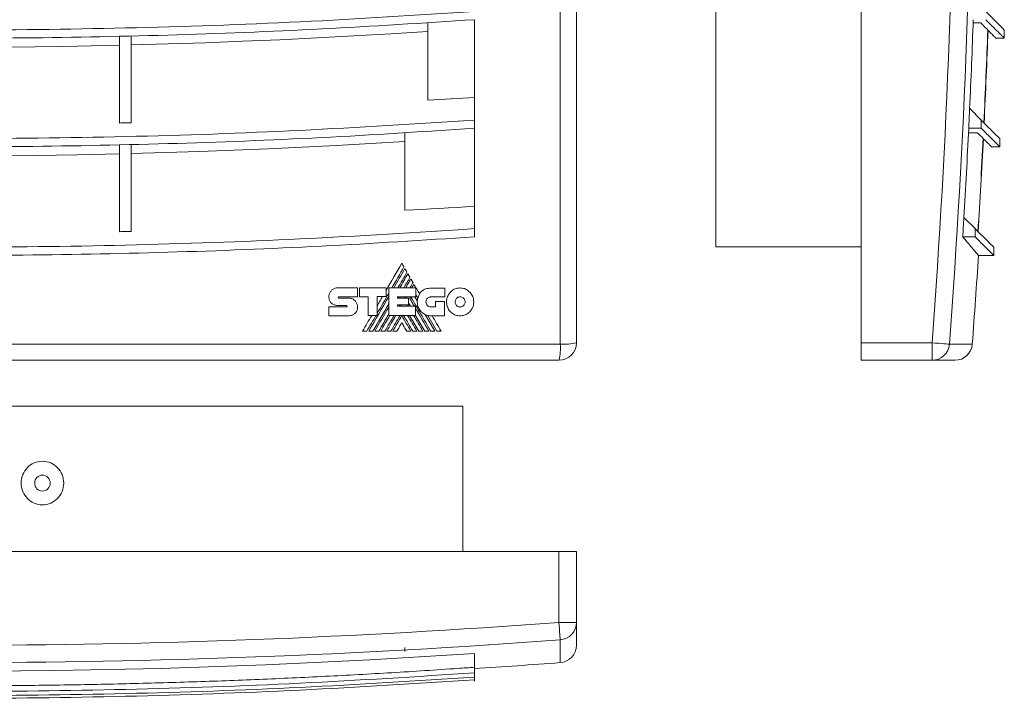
# Model space of a CAD drawing. Header units: millimetres. Extents: x 14 to 371, y 8 to 281.
# Tile 3 of 4: x 201 to 371, y 8 to 125. Entities that reach past the tile are written whole.
import ezdxf

# ---------------------------------------------------------------- set-up
doc = ezdxf.new("R2010")
doc.units = ezdxf.units.MM

msp = doc.modelspace()

# ---------------------------------------------------------------- linework, layer by layer
at = {"color": 7, "linetype": 'Continuous', "lineweight": 15}
for p, q in [((294.24, 69.09), (294.24, 278.54)), ((297.01, 278.31), (297.01, 69.31)), ((345.94, 278.31), (345.94, 69.31)), ((320.94, 85.81), (320.94, 261.81)), ((271.51, 124.32), (271.51, 111.03)), ((279.51, 109.59), (279.51, 124.86)), ((365.17, 124.32), (366.46, 124.32)), ((218.51, 122.06), (218.51, 107.1)), ((220.51, 107.14), (220.51, 122.1)), ((370.52, 121.67), (370.52, 123.08)), ((369.1, 121.67), (370.52, 121.67)), ((279.51, 109.59), (279.51, 107.61)), ((364.57, 109.59), (366.55, 107.61)), ((279.51, 107.61), (279.51, 106.19)), ((366.55, 107.61), (366.55, 106.19)), ((267.51, 105.4), (267.51, 92.09)), ((279.51, 90.87), (279.51, 106.19)), ((364.37, 105.4), (365.93, 105.4)), ((366.55, 106.19), (364.41, 106.19)), ((218.51, 103.39), (218.51, 88.42)), ((220.51, 88.46), (220.51, 103.43)), ((369.74, 103), (369.74, 104.42)), ((368.3, 103), (369.74, 103)), ((279.51, 90.87), (279.51, 88.94)), ((363.58, 90.87), (365.51, 88.94)), ((279.51, 88.94), (279.51, 87.53)), ((365.51, 88.94), (365.51, 87.53)), ((365.51, 87.53), (363.38, 87.53)), ((320.94, 85.81), (345.94, 85.81)), ((368.7, 84.34), (368.7, 85.75)), ((366.06, 84.34), (368.7, 84.34)), ((259.41, 78.76), (255.98, 78.76)), ((259.41, 77.23), (259.41, 78.76)), ((259.75, 78.75), (259.75, 77.23)), ((264.3, 78.75), (259.75, 78.75)), ((264.3, 77.25), (264.3, 78.75)), ((264.76, 78.74), (264.76, 74.03)), ((269.4, 78.74), (264.76, 78.74)), ((269.4, 77.22), (269.4, 78.74)), ((274.38, 78.73), (271.99, 78.73)), ((274.38, 77.2), (274.38, 78.73)), ((254.48, 77.22), (254.48, 77.22)), ((256.18, 77.23), (259.41, 77.23)), ((257.93, 77), (256.19, 77)), ((259.75, 77.23), (261.23, 77.23)), ((261.23, 77.23), (261.23, 74.03)), ((262.78, 77.25), (264.3, 77.25)), ((262.78, 74.03), (262.78, 77.25)), ((266.3, 76.97), (266.3, 77.22)), ((266.3, 77.22), (269.4, 77.22)), ((268.15, 76.97), (266.3, 76.97)), ((268.15, 75.82), (268.15, 76.97)), ((268.48, 75.59), (268.15, 76.17)), ((269.68, 76.52), (269.27, 77.22)), ((269.74, 77), (269.4, 77.58)), ((270.05, 77.75), (269.75, 77)), ((271.99, 77.2), (274.38, 77.2)), ((272.81, 76.39), (272.81, 75.49)), ((274.32, 76.39), (272.81, 76.39)), ((274.32, 73.96), (274.32, 76.39)), ((254.48, 75.48), (254.48, 73.97)), ((257.49, 75.48), (254.48, 75.48)), ((255.99, 75.74), (257.49, 75.74)), ((266.3, 75.82), (268.15, 75.82)), ((266.3, 75.59), (266.3, 75.82)), ((269.37, 75.59), (266.3, 75.59)), ((269.37, 74.03), (269.37, 75.59)), ((272.81, 75.49), (271.99, 75.49)), ((254.48, 73.97), (257.93, 73.97)), ((261.23, 74.03), (262.78, 74.03)), ((264.76, 74.03), (269.37, 74.03)), ((269.92, 71.31), (268.33, 74.03)), ((270.95, 71.31), (269.37, 74.03)), ((272.69, 71.31), (271.04, 74.18)), ((273.04, 71.31), (271.47, 74.03)), ((272.01, 73.96), (274.32, 73.96)), ((260.28, 71.31), (261.01, 71.31)), ((261.33, 71.31), (262.04, 71.31)), ((262.36, 71.31), (263.07, 71.31)), ((263.39, 71.31), (264.1, 71.31)), ((264.42, 71.31), (265.13, 71.31)), ((265.46, 71.31), (266.16, 71.31)), ((267.86, 71.31), (268.57, 71.31)), ((268.89, 71.31), (269.6, 71.31)), ((269.92, 71.31), (270.63, 71.31)), ((270.95, 71.31), (271.66, 71.31)), ((271.99, 71.31), (272.69, 71.31)), ((273.04, 71.31), (273.76, 71.31)), ((84.79, 69.09), (294.24, 69.09)), ((345.94, 69.31), (358.1, 69.31)), ((345.94, 66.31), (345.94, 69.31)), ((358.1, 66.31), (358.1, 69.31)), ((294.01, 66.31), (85.01, 66.31)), ((358.1, 66.31), (345.94, 66.31)), ((362.03, 66.31), (358.1, 66.31)), ((101.51, 58.42), (277.51, 58.42)), ((277.51, 58.42), (277.51, 33.42)), ((294.01, 33.42), (85.01, 33.42)), ((294.01, 21.25), (294.01, 33.42)), ((294.01, 33.42), (297.01, 33.42)), ((297.01, 33.42), (297.01, 21.25)), ((294.01, 21.25), (297.01, 21.25)), ((297.01, 21.25), (297.01, 17.33)), ((267.51, 16.94), (267.51, 16.26)), ((279.51, 15.93), (279.51, 13.54)), ((279.51, 13.54), (279.51, 13.53)), ((279.51, 13.53), (279.51, 12.58)), ((279.51, 12.58), (279.51, 11.86)), ((279.51, 11.86), (279.51, 11.4)), ((279.51, 11.4), (279.51, 11.18))]:
    msp.add_line(p, q, dxfattribs=at)
at = {"color": 8, "linetype": 'Continuous', "lineweight": 15}
for p, q in [((361.09, 69.09), (365.02, 69.09)), ((294.24, 14.34), (294.24, 18.27))]:
    msp.add_line(p, q, dxfattribs=at)
at = {"color": 7, "linetype": 'Continuous', "lineweight": 15, "flags": 128}
for points in [[(220.51, 120.51), (226.9, 120.69), (233.28, 120.9), (239.66, 121.14), (246.04, 121.41), (252.41, 121.72), (258.78, 122.06), (265.15, 122.43), (271.51, 122.84)], [(160.51, 120.46), (167.76, 120.32), (175.01, 120.21), (182.26, 120.15), (189.51, 120.12), (196.76, 120.15), (204.02, 120.21), (211.26, 120.32), (218.51, 120.46)], [(279.51, 111.5), (278.51, 111.44), (277.51, 111.38), (276.51, 111.32), (275.51, 111.26), (274.51, 111.2), (273.51, 111.15), (272.51, 111.09), (271.51, 111.03)], [(218.51, 107.1), (218.76, 107.11), (219.01, 107.11), (219.26, 107.12), (219.51, 107.12), (219.76, 107.13), (220.01, 107.13), (220.26, 107.14), (220.51, 107.14)], [(220.51, 101.85), (226.4, 102.01), (232.28, 102.19), (238.16, 102.41), (244.03, 102.66), (249.91, 102.93), (255.78, 103.23), (261.65, 103.56), (267.51, 103.91)], [(160.51, 101.8), (167.76, 101.65), (175.01, 101.54), (182.26, 101.48), (189.51, 101.46), (196.76, 101.48), (204.02, 101.54), (211.26, 101.65), (218.51, 101.8)], [(279.51, 92.77), (278.01, 92.68), (276.51, 92.59), (275.01, 92.5), (273.51, 92.42), (272.01, 92.33), (270.51, 92.25), (269.01, 92.17), (267.51, 92.09)], [(218.51, 88.42), (218.76, 88.43), (219.01, 88.43), (219.26, 88.44), (219.51, 88.44), (219.76, 88.45), (220.01, 88.45), (220.26, 88.46), (220.51, 88.46)], [(267.02, 82.98), (266.68, 82.39), (266.34, 81.8), (266, 81.22), (265.66, 80.63), (265.32, 80.04), (264.98, 79.45), (264.64, 78.86), (264.3, 78.27)], [(267.38, 82.36), (267.34, 82.44), (267.29, 82.51), (267.25, 82.59), (267.2, 82.67), (267.16, 82.75), (267.11, 82.83), (267.06, 82.9), (267.02, 82.98)], [(265.29, 78.74), (265.55, 79.19), (265.82, 79.65), (266.08, 80.1), (266.34, 80.55), (266.6, 81), (266.86, 81.45), (267.12, 81.91), (267.38, 82.36)], [(267.54, 82.08), (267.3, 81.66), (267.06, 81.24), (266.82, 80.83), (266.58, 80.41), (266.34, 79.99), (266.1, 79.58), (265.86, 79.16), (265.62, 78.74)], [(266.33, 78.74), (266.52, 79.08), (266.72, 79.42), (266.92, 79.76), (267.11, 80.1), (267.31, 80.44), (267.51, 80.78), (267.7, 81.12), (267.9, 81.46)], [(267.9, 81.46), (267.85, 81.54), (267.81, 81.62), (267.76, 81.69), (267.72, 81.77), (267.68, 81.85), (267.63, 81.92), (267.59, 82), (267.54, 82.08)], [(268.06, 81.19), (267.88, 80.88), (267.7, 80.58), (267.53, 80.27), (267.35, 79.96), (267.18, 79.66), (267, 79.35), (266.82, 79.05), (266.65, 78.74)], [(267.36, 78.74), (267.49, 78.97), (267.62, 79.2), (267.76, 79.43), (267.89, 79.65), (268.02, 79.88), (268.15, 80.11), (268.28, 80.34), (268.42, 80.57)], [(268.57, 80.29), (268.46, 80.1), (268.35, 79.9), (268.24, 79.71), (268.13, 79.52), (268.01, 79.32), (267.9, 79.13), (267.79, 78.94), (267.68, 78.74)], [(268.42, 80.57), (268.37, 80.64), (268.33, 80.72), (268.28, 80.8), (268.24, 80.88), (268.19, 80.95), (268.15, 81.03), (268.1, 81.11), (268.06, 81.19)], [(268.4, 78.74), (268.47, 78.86), (268.54, 78.97), (268.6, 79.09), (268.67, 79.2), (268.74, 79.32), (268.8, 79.43), (268.87, 79.55), (268.94, 79.66)], [(268.94, 79.66), (268.89, 79.74), (268.85, 79.82), (268.8, 79.9), (268.76, 79.98), (268.71, 80.06), (268.67, 80.14), (268.62, 80.21), (268.57, 80.29)], [(262.78, 74.39), (263.03, 74.82), (263.27, 75.24), (263.52, 75.67), (263.77, 76.1), (264.02, 76.53), (264.26, 76.96), (264.51, 77.38), (264.76, 77.81)], [(269.09, 79.4), (269.05, 79.31), (269, 79.23), (268.95, 79.15), (268.9, 79.07), (268.86, 78.99), (268.81, 78.91), (268.76, 78.82), (268.72, 78.74)], [(270.05, 77.75), (269.93, 77.95), (269.81, 78.16), (269.69, 78.36), (269.57, 78.57), (269.45, 78.78), (269.33, 78.98), (269.21, 79.19), (269.09, 79.4)], [(264.76, 77.25), (264.33, 76.51), (263.9, 75.77), (263.47, 75.02), (263.04, 74.28), (262.61, 73.54), (262.19, 72.8), (261.76, 72.06), (261.33, 71.31)], [(263.7, 77.25), (263.59, 77.05), (263.47, 76.85), (263.36, 76.65), (263.24, 76.45), (263.13, 76.25), (263.01, 76.05), (262.9, 75.85), (262.78, 75.65)], [(266.34, 76.97), (266.35, 77), (266.37, 77.03), (266.39, 77.06), (266.41, 77.1), (266.43, 77.13), (266.45, 77.16), (266.46, 77.19), (266.48, 77.22)], [(266.8, 77.22), (266.78, 77.19), (266.76, 77.16), (266.75, 77.13), (266.73, 77.1), (266.71, 77.06), (266.69, 77.03), (266.67, 77), (266.66, 76.97)], [(267.38, 76.97), (267.4, 77), (267.41, 77.03), (267.43, 77.06), (267.45, 77.1), (267.47, 77.13), (267.49, 77.16), (267.5, 77.19), (267.52, 77.22)], [(267.84, 77.22), (267.82, 77.19), (267.8, 77.16), (267.78, 77.13), (267.76, 77.1), (267.75, 77.06), (267.73, 77.03), (267.71, 77), (267.69, 76.97)], [(268.4, 76.95), (268.42, 76.98), (268.44, 77.02), (268.46, 77.05), (268.48, 77.08), (268.5, 77.12), (268.52, 77.15), (268.54, 77.19), (268.56, 77.22)], [(269.19, 75.59), (269.09, 75.76), (268.99, 75.93), (268.89, 76.1), (268.8, 76.27), (268.7, 76.44), (268.6, 76.61), (268.5, 76.78), (268.4, 76.95)], [(262.04, 71.31), (262.38, 71.9), (262.72, 72.49), (263.06, 73.08), (263.4, 73.67), (263.74, 74.26), (264.08, 74.84), (264.42, 75.43), (264.76, 76.02)], [(264.76, 75.46), (264.46, 74.94), (264.16, 74.43), (263.86, 73.91), (263.56, 73.39), (263.26, 72.87), (262.96, 72.35), (262.66, 71.83), (262.36, 71.31)], [(266.58, 75.59), (266.59, 75.62), (266.61, 75.65), (266.63, 75.68), (266.64, 75.7), (266.66, 75.73), (266.68, 75.76), (266.69, 75.79), (266.71, 75.82)], [(267.03, 75.82), (267.01, 75.79), (266.99, 75.76), (266.98, 75.73), (266.96, 75.7), (266.94, 75.68), (266.93, 75.65), (266.91, 75.62), (266.89, 75.59)], [(268.15, 75.59), (268.13, 75.62), (268.12, 75.65), (268.1, 75.68), (268.08, 75.7), (268.07, 75.73), (268.05, 75.76), (268.03, 75.79), (268.02, 75.82)], [(271.66, 71.31), (271.38, 71.81), (271.09, 72.3), (270.8, 72.8), (270.52, 73.29), (270.23, 73.79), (269.95, 74.28), (269.66, 74.77), (269.37, 75.27)], [(261.85, 74.03), (261.65, 73.69), (261.46, 73.35), (261.26, 73.01), (261.06, 72.67), (260.87, 72.33), (260.67, 71.99), (260.47, 71.65), (260.28, 71.31)], [(261.01, 71.31), (261.2, 71.65), (261.4, 71.99), (261.59, 72.33), (261.79, 72.67), (261.99, 73.01), (262.18, 73.35), (262.38, 73.69), (262.58, 74.03)], [(263.07, 71.31), (263.28, 71.68), (263.49, 72.04), (263.7, 72.41), (263.91, 72.77), (264.12, 73.14), (264.33, 73.5), (264.55, 73.87), (264.76, 74.24)], [(264.96, 74.03), (264.76, 73.69), (264.57, 73.35), (264.37, 73.01), (264.18, 72.67), (263.98, 72.33), (263.78, 71.99), (263.59, 71.65), (263.39, 71.31)], [(264.1, 71.31), (264.3, 71.65), (264.49, 71.99), (264.69, 72.33), (264.89, 72.67), (265.08, 73.01), (265.28, 73.35), (265.48, 73.69), (265.68, 74.03)], [(266, 74.03), (265.8, 73.69), (265.6, 73.35), (265.41, 73.01), (265.21, 72.67), (265.01, 72.33), (264.82, 71.99), (264.62, 71.65), (264.42, 71.31)], [(265.13, 71.31), (265.33, 71.65), (265.53, 71.99), (265.73, 72.33), (265.92, 72.67), (266.12, 73.01), (266.32, 73.35), (266.52, 73.69), (266.71, 74.03)], [(267.01, 74.01), (266.82, 73.68), (266.62, 73.34), (266.43, 73), (266.23, 72.66), (266.04, 72.33), (265.85, 71.99), (265.65, 71.65), (265.46, 71.31)], [(266.16, 71.31), (266.27, 71.5), (266.37, 71.68), (266.48, 71.86), (266.59, 72.05), (266.69, 72.23), (266.8, 72.41), (266.91, 72.6), (267.01, 72.78)], [(268.57, 71.31), (268.38, 71.65), (268.18, 71.99), (267.99, 72.33), (267.79, 72.66), (267.6, 73), (267.4, 73.34), (267.21, 73.68), (267.01, 74.01)], [(267.01, 72.78), (267.12, 72.6), (267.23, 72.41), (267.33, 72.23), (267.44, 72.05), (267.54, 71.86), (267.65, 71.68), (267.76, 71.5), (267.86, 71.31)], [(267.32, 74.03), (267.51, 73.69), (267.71, 73.35), (267.91, 73.01), (268.1, 72.67), (268.3, 72.33), (268.5, 71.99), (268.7, 71.65), (268.89, 71.31)], [(269.6, 71.31), (269.4, 71.65), (269.2, 71.99), (269.01, 72.33), (268.81, 72.67), (268.61, 73.01), (268.42, 73.35), (268.22, 73.69), (268.02, 74.03)], [(270.63, 71.31), (270.43, 71.65), (270.23, 71.99), (270.03, 72.33), (269.84, 72.67), (269.64, 73.01), (269.44, 73.35), (269.25, 73.69), (269.05, 74.03)], [(273.76, 71.31), (273.57, 71.64), (273.38, 71.98), (273.19, 72.31), (273, 72.64), (272.81, 72.97), (272.62, 73.3), (272.42, 73.63), (272.23, 73.96)], [(361.09, 69.09), (360.99, 69.1), (360.8, 69.11), (360.51, 69.13), (360.14, 69.16), (359.69, 69.19), (359.2, 69.23), (358.66, 69.27), (358.1, 69.31)], [(294.01, 21.25), (294.06, 20.7), (294.1, 20.16), (294.13, 19.66), (294.17, 19.22), (294.19, 18.85), (294.22, 18.56), (294.23, 18.37), (294.24, 18.27)], [(279.51, 15.93), (261.55, 14.82), (243.57, 13.96), (225.56, 13.34), (207.54, 12.97), (189.51, 12.84), (171.49, 12.97), (153.47, 13.34), (135.46, 13.96), (117.47, 14.82), (99.51, 15.93)]]:
    msp.add_lwpolyline(points, dxfattribs=at)
at = {"color": 7, "linetype": 'Continuous', "lineweight": 15}
for centre, radius, start, end in [((-1031.06, 173.81), 1393.09, 355.69801, 4.30199), ((-1031.06, 173.81), 1396.08, 355.69801, 4.30199), ((-1031.06, 173.81), 1397.1, 357.36506, 357.992), ((-1031.06, 173.81), 1399.66, 357.26984, 357.92338), ((-1031.06, 173.81), 1399.7, 357.26824, 357.92174), ((-1031.06, 173.81), 1397.1, 357.2258, 357.36506), ((-1031.06, 173.81), 1397.1, 356.59659, 357.2258), ((-1031.06, 173.81), 1399.66, 356.5039, 357.15929), ((-1031.06, 173.81), 1399.7, 356.50235, 357.15771), ((-1031.06, 173.81), 1397.1, 356.4591, 356.59659), ((-1031.06, 173.81), 1400, 355.71009, 356.33686), ((294.01, 69.31), 3, 270, 0), ((285.07, 68.43), 9.2, 346.669, 4.0862), ((294.89, 78.26), 9.2, 265.9138, 283.331), ((358.1, 69.31), 3, 270.073, 355.7984), ((362.03, 69.31), 3, 270, 355.7101), ((189.51, 1410.42), 1393.09, 265.69801, 274.30199), ((294.02, 21.26), 3, 274.2016, 359.927), ((189.51, 1410.42), 1396.08, 265.69801, 274.30199), ((294.01, 17.33), 3, 274.2899, 0), ((189.51, 1410.42), 1400, 273.68584, 274.28991)]:
    msp.add_arc(centre, radius, start, end, dxfattribs=at)
for points, knots in [([(279.51, 126.27), (269.54, 125.63), (249.58, 124.35), (219.56, 123.33), (189.51, 122.96), (159.46, 123.33), (129.44, 124.35), (109.49, 125.63), (99.51, 126.27)], [0, 0, 0, 0, 0.1667, 0.333305, 0.5, 0.666697, 0.833301, 1, 1, 1, 1]), ([(370.52, 123.08), (370.45, 123.16), (370.31, 123.3), (369.24, 124.36), (367.97, 125.64), (367.33, 126.27)], [0, 0, 0, 0, 0.333393, 0.666603, 1, 1, 1, 1]), ([(99.51, 124.86), (107.88, 124.31), (124.63, 123.22), (149.83, 122.21), (175.08, 121.67), (200.74, 121.63), (226.79, 122.13), (253.2, 123.15), (270.74, 124.29), (279.51, 124.86)], [0, 0, 0, 0, 0.139855, 0.279852, 0.419935, 0.56005, 0.70681, 0.853481, 1, 1, 1, 1]), ([(366.46, 124.32), (366.64, 124.13), (367.2, 123.57), (367.95, 122.82), (368.61, 122.17), (368.99, 121.78), (369.12, 121.65), (369.1, 121.67), (369.1, 121.67)], [0, 0, 0, 0, 0.109607, 0.328829, 0.548051, 0.767273, 0.986495, 1, 1, 1, 1]), ([(367.33, 124.86), (367.88, 124.31), (368.97, 123.22), (369.96, 122.23), (370.49, 121.7), (370.47, 121.72), (370.46, 121.73)], [0, 0, 0, 0, 0.27971, 0.559704, 0.83987, 1, 1, 1, 1]), ([(279.51, 107.61), (269.54, 106.97), (249.58, 105.69), (219.56, 104.66), (189.51, 104.3), (159.46, 104.66), (129.44, 105.69), (109.49, 106.97), (99.51, 107.61)], [0, 0, 0, 0, 0.1667, 0.333305, 0.5, 0.666697, 0.833301, 1, 1, 1, 1]), ([(369.74, 104.42), (369.67, 104.49), (369.52, 104.63), (368.46, 105.69), (367.18, 106.97), (366.55, 107.61)], [0, 0, 0, 0, 0.333393, 0.666603, 1, 1, 1, 1]), ([(99.51, 106.19), (107.88, 105.65), (124.63, 104.55), (149.83, 103.55), (175.08, 103), (200.74, 102.96), (226.79, 103.47), (253.2, 104.48), (270.74, 105.62), (279.51, 106.19)], [0, 0, 0, 0, 0.139855, 0.279852, 0.419935, 0.56005, 0.70681, 0.853481, 1, 1, 1, 1]), ([(365.93, 105.4), (366.1, 105.22), (366.64, 104.69), (367.34, 103.99), (367.93, 103.4), (368.27, 103.05), (368.29, 103.03), (368.3, 103.02)], [0, 0, 0, 0, 0.115243, 0.345738, 0.576233, 0.806728, 1, 1, 1, 1]), ([(366.55, 106.19), (367.09, 105.65), (368.19, 104.55), (369.18, 103.56), (369.71, 103.03), (369.68, 103.06), (369.67, 103.07)], [0, 0, 0, 0, 0.27971, 0.559704, 0.83987, 1, 1, 1, 1]), ([(279.51, 88.94), (269.54, 88.3), (249.58, 87.02), (219.56, 86), (189.51, 85.63), (159.46, 86), (129.44, 87.02), (109.49, 88.3), (99.51, 88.94)], [0, 0, 0, 0, 0.1667, 0.333305, 0.5, 0.666697, 0.833301, 1, 1, 1, 1]), ([(368.7, 85.75), (368.63, 85.82), (368.49, 85.96), (367.43, 87.03), (366.15, 88.3), (365.51, 88.94)], [0, 0, 0, 0, 0.333393, 0.666603, 1, 1, 1, 1]), ([(99.51, 87.53), (107.88, 86.98), (124.63, 85.89), (149.83, 84.88), (175.08, 84.33), (200.74, 84.3), (226.79, 84.8), (253.2, 85.82), (270.74, 86.96), (279.51, 87.53)], [0, 0, 0, 0, 0.139855, 0.279852, 0.419935, 0.56005, 0.70681, 0.853481, 1, 1, 1, 1]), ([(363.38, 87.53), (363.55, 87.32), (364.08, 86.7), (364.79, 85.86), (365.44, 85.09), (365.86, 84.59), (366.07, 84.35), (366.06, 84.36), (366.05, 84.37)], [0, 0, 0, 0, 0.099859, 0.299583, 0.499307, 0.699032, 0.898756, 1, 1, 1, 1]), ([(365.51, 87.53), (366.06, 86.98), (367.16, 85.88), (368.15, 84.89), (368.67, 84.37), (368.65, 84.39), (368.64, 84.4)], [0, 0, 0, 0, 0.27971, 0.559704, 0.83987, 1, 1, 1, 1]), ([(254.92, 78.31), (254.83, 78.19), (254.62, 77.93), (254.5, 77.54), (254.49, 77.3), (254.48, 77.22)], [0, 0, 0, 0, 0.3854959, 0.8183235, 1, 1, 1, 1]), ([(255.98, 78.76), (255.84, 78.75), (255.53, 78.72), (255.17, 78.53), (254.99, 78.37), (254.92, 78.31)], [0, 0, 0, 0, 0.370668, 0.78541, 1, 1, 1, 1]), ([(270.31, 78.09), (270.29, 78.06), (270.24, 78.01), (270.15, 77.89), (270.09, 77.81), (270.05, 77.75)], [0, 0, 0, 0, 0.250942, 0.501885, 1, 1, 1, 1]), ([(271.99, 78.73), (271.68, 78.7), (271.21, 78.66), (270.65, 78.39), (270.43, 78.19), (270.31, 78.09)], [0, 0, 0, 0, 0.5124604, 0.7502975, 1, 1, 1, 1]), ([(275.38, 78.04), (275.23, 77.86), (274.91, 77.46), (274.72, 76.84), (274.71, 76.46), (274.7, 76.35)], [0, 0, 0, 0, 0.386056, 0.816351, 1, 1, 1, 1]), ([(277.03, 78.75), (276.81, 78.73), (276.33, 78.69), (275.76, 78.4), (275.48, 78.13), (275.38, 78.04)], [0, 0, 0, 0, 0.3691637, 0.7842103, 1, 1, 1, 1]), ([(278.69, 78.04), (278.51, 78.19), (278.14, 78.52), (277.54, 78.72), (277.15, 78.74), (277.03, 78.75)], [0, 0, 0, 0, 0.3688968, 0.8018353, 1, 1, 1, 1]), ([(279.37, 76.35), (279.35, 76.59), (279.31, 77.1), (279.01, 77.68), (278.76, 77.96), (278.69, 78.04)], [0, 0, 0, 0, 0.3839105, 0.8260643, 1, 1, 1, 1]), ([(254.48, 77.22), (254.5, 77.02), (254.52, 76.73), (254.69, 76.38), (254.82, 76.23), (254.88, 76.16)], [0, 0, 0, 0, 0.506943, 0.747393, 1, 1, 1, 1]), ([(254.88, 76.16), (255.01, 76.06), (255.29, 75.84), (255.69, 75.75), (255.94, 75.74), (255.99, 75.74)], [0, 0, 0, 0, 0.395441, 0.868559, 1, 1, 1, 1]), ([(256.09, 77.1), (256.09, 77.12), (256.09, 77.14), (256.11, 77.18), (256.12, 77.19), (256.12, 77.2)], [0, 0, 0, 0, 0.45617, 0.723246, 1, 1, 1, 1]), ([(256.12, 77.03), (256.11, 77.03), (256.1, 77.05), (256.09, 77.08), (256.09, 77.1), (256.09, 77.1)], [0, 0, 0, 0, 0.390677, 0.832507, 1, 1, 1, 1]), ([(256.12, 77.2), (256.13, 77.21), (256.14, 77.22), (256.17, 77.23), (256.18, 77.23), (256.18, 77.23)], [0, 0, 0, 0, 0.516994, 0.750627, 1, 1, 1, 1]), ([(256.19, 77), (256.18, 77), (256.16, 77), (256.14, 77.01), (256.13, 77.02), (256.12, 77.03)], [0, 0, 0, 0, 0.367717, 0.767715, 1, 1, 1, 1]), ([(258.99, 76.53), (258.88, 76.63), (258.64, 76.84), (258.26, 76.98), (258.01, 76.99), (257.93, 77)], [0, 0, 0, 0, 0.3640402, 0.8012793, 1, 1, 1, 1]), ([(259.43, 75.43), (259.41, 75.59), (259.38, 75.93), (259.19, 76.3), (259.03, 76.48), (258.99, 76.53)], [0, 0, 0, 0, 0.392167, 0.836858, 1, 1, 1, 1]), ([(271.99, 71.31), (271.42, 72.3), (270.27, 74.26), (269.14, 76.23), (268.57, 77.22)], [0, 0, 0, 0, 0.500003, 1, 1, 1, 1]), ([(269.75, 77), (269.74, 76.96), (269.72, 76.88), (269.69, 76.72), (269.69, 76.6), (269.68, 76.52)], [0, 0, 0, 0, 0.255335, 0.510661, 1, 1, 1, 1]), ([(269.68, 76.52), (269.68, 76.26), (269.68, 75.73), (270.02, 74.99), (270.56, 74.41), (271.26, 74.03), (271.76, 73.99), (272.01, 73.96)], [0, 0, 0, 0, 0.2029531, 0.4059378, 0.6094006, 0.8130733, 1, 1, 1, 1]), ([(271.16, 76.35), (271.17, 76.43), (271.19, 76.62), (271.29, 76.82), (271.38, 76.92), (271.41, 76.95)], [0, 0, 0, 0, 0.385032, 0.829623, 1, 1, 1, 1]), ([(271.41, 75.74), (271.35, 75.8), (271.24, 75.95), (271.17, 76.17), (271.17, 76.31), (271.16, 76.35)], [0, 0, 0, 0, 0.385621, 0.816258, 1, 1, 1, 1]), ([(271.41, 76.95), (271.47, 77), (271.6, 77.12), (271.81, 77.19), (271.95, 77.2), (271.99, 77.2)], [0, 0, 0, 0, 0.369613, 0.797029, 1, 1, 1, 1]), ([(274.7, 76.35), (274.72, 76.11), (274.77, 75.59), (275.06, 75.02), (275.31, 74.73), (275.38, 74.65)], [0, 0, 0, 0, 0.383529, 0.827936, 1, 1, 1, 1]), ([(276.43, 76.97), (276.38, 76.9), (276.26, 76.75), (276.19, 76.53), (276.19, 76.39), (276.19, 76.35)], [0, 0, 0, 0, 0.387401, 0.815918, 1, 1, 1, 1]), ([(276.19, 76.35), (276.19, 76.26), (276.21, 76.07), (276.32, 75.86), (276.41, 75.75), (276.43, 75.72)], [0, 0, 0, 0, 0.385946, 0.833896, 1, 1, 1, 1]), ([(277.03, 77.23), (276.95, 77.22), (276.78, 77.2), (276.57, 77.1), (276.47, 77), (276.43, 76.97)], [0, 0, 0, 0, 0.36764, 0.782803, 1, 1, 1, 1]), ([(277.64, 76.97), (277.57, 77.02), (277.44, 77.14), (277.22, 77.22), (277.08, 77.22), (277.03, 77.23)], [0, 0, 0, 0, 0.368952, 0.802492, 1, 1, 1, 1]), ([(277.89, 76.35), (277.88, 76.43), (277.86, 76.62), (277.76, 76.83), (277.66, 76.94), (277.64, 76.97)], [0, 0, 0, 0, 0.384111, 0.826206, 1, 1, 1, 1]), ([(277.64, 75.72), (277.69, 75.79), (277.81, 75.94), (277.88, 76.16), (277.88, 76.3), (277.89, 76.35)], [0, 0, 0, 0, 0.38545, 0.81583, 1, 1, 1, 1]), ([(278.69, 74.65), (278.84, 74.84), (279.16, 75.24), (279.35, 75.85), (279.37, 76.23), (279.37, 76.35)], [0, 0, 0, 0, 0.384141, 0.813857, 1, 1, 1, 1]), ([(257.49, 75.74), (257.5, 75.73), (257.52, 75.73), (257.55, 75.72), (257.56, 75.7), (257.56, 75.7)], [0, 0, 0, 0, 0.346274, 0.740872, 1, 1, 1, 1]), ([(257.57, 75.51), (257.56, 75.51), (257.54, 75.49), (257.52, 75.48), (257.5, 75.48), (257.49, 75.48)], [0, 0, 0, 0, 0.356249, 0.786552, 1, 1, 1, 1]), ([(257.56, 75.7), (257.57, 75.69), (257.59, 75.66), (257.6, 75.62), (257.6, 75.6), (257.6, 75.6)], [0, 0, 0, 0, 0.445555, 0.931782, 1, 1, 1, 1]), ([(257.6, 75.6), (257.6, 75.59), (257.6, 75.56), (257.58, 75.53), (257.57, 75.52), (257.57, 75.51)], [0, 0, 0, 0, 0.4008, 0.870239, 1, 1, 1, 1]), ([(259, 74.39), (259.09, 74.5), (259.28, 74.72), (259.41, 75.1), (259.42, 75.34), (259.43, 75.43)], [0, 0, 0, 0, 0.363436, 0.774898, 1, 1, 1, 1]), ([(271.99, 75.49), (271.91, 75.49), (271.74, 75.51), (271.54, 75.61), (271.44, 75.7), (271.41, 75.74)], [0, 0, 0, 0, 0.3667916, 0.7824769, 1, 1, 1, 1]), ([(275.38, 74.65), (275.55, 74.51), (275.92, 74.18), (276.52, 73.98), (276.91, 73.96), (277.03, 73.95)], [0, 0, 0, 0, 0.368488, 0.799409, 1, 1, 1, 1]), ([(276.43, 75.72), (276.5, 75.67), (276.63, 75.55), (276.85, 75.48), (276.99, 75.47), (277.03, 75.47)], [0, 0, 0, 0, 0.366316, 0.796752, 1, 1, 1, 1]), ([(277.03, 75.47), (277.12, 75.47), (277.29, 75.49), (277.5, 75.6), (277.6, 75.69), (277.64, 75.72)], [0, 0, 0, 0, 0.370334, 0.785226, 1, 1, 1, 1]), ([(277.03, 73.95), (277.26, 73.97), (277.74, 74.01), (278.31, 74.3), (278.59, 74.57), (278.69, 74.65)], [0, 0, 0, 0, 0.370917, 0.788021, 1, 1, 1, 1]), ([(257.93, 73.97), (258.08, 73.98), (258.41, 74.01), (258.77, 74.19), (258.95, 74.35), (259, 74.39)], [0, 0, 0, 0, 0.38561, 0.84502, 1, 1, 1, 1]), ([(279.51, 13.54), (278.57, 13.48), (273.83, 13.14), (265.29, 12.6), (253.89, 11.97), (242.49, 11.44), (232.98, 11.09), (223.46, 10.8), (213.94, 10.57), (202.51, 10.4), (191.08, 10.34), (179.65, 10.38), (168.22, 10.52), (156.8, 10.76), (145.38, 11.1), (133.97, 11.55), (118.67, 12.28), (107.19, 13.04), (99.51, 13.54)], [0, 0, 0, 0, 0.015848, 0.079243, 0.142637, 0.206031, 0.269425, 0.301122, 0.364516, 0.427911, 0.491305, 0.554699, 0.618094, 0.681488, 0.744882, 0.808276, 0.871671, 1, 1, 1, 1]), ([(279.51, 12.58), (269.54, 11.94), (249.58, 10.66), (219.56, 9.63), (189.51, 9.27), (159.46, 9.63), (129.44, 10.66), (109.49, 11.94), (99.51, 12.58)], [0, 0, 0, 0, 0.1667, 0.333305, 0.5, 0.666697, 0.833301, 1, 1, 1, 1]), ([(279.51, 11.86), (269.54, 11.22), (249.58, 9.94), (219.56, 8.92), (189.51, 8.55), (159.46, 8.92), (129.44, 9.94), (109.49, 11.22), (99.51, 11.86)], [0, 0, 0, 0, 0.1667, 0.333305, 0.5, 0.666697, 0.833301, 1, 1, 1, 1]), ([(279.51, 11.4), (269.54, 10.76), (249.58, 9.48), (219.56, 8.45), (189.51, 8.08), (159.46, 8.45), (129.44, 9.48), (109.49, 10.76), (99.51, 11.4)], [0, 0, 0, 0, 0.1667, 0.333305, 0.5, 0.666697, 0.833301, 1, 1, 1, 1])]:
    msp.add_open_spline(points, degree=3, knots=knots, dxfattribs=at)
for points in [[(201.63, 45.2), (201.63, 46.24), (202.03, 47.18), (202.69, 47.86)], [(202.69, 47.86), (203.35, 48.54), (204.27, 48.96), (205.27, 48.96)], [(205.27, 48.96), (206.28, 48.96), (207.2, 48.54), (207.86, 47.85)], [(207.86, 47.85), (208.52, 47.17), (208.93, 46.24), (208.93, 45.2)], [(204.34, 46.18), (204.1, 45.93), (203.95, 45.58), (203.95, 45.2)], [(205.27, 46.58), (204.91, 46.58), (204.58, 46.42), (204.34, 46.18)], [(206.22, 46.17), (205.97, 46.42), (205.64, 46.58), (205.27, 46.58)], [(206.61, 45.2), (206.61, 45.58), (206.46, 45.92), (206.22, 46.17)], [(202.69, 42.55), (202.03, 43.23), (201.63, 44.16), (201.63, 45.2)], [(203.95, 45.2), (203.95, 44.82), (204.1, 44.47), (204.34, 44.22)], [(204.34, 44.22), (204.58, 43.98), (204.91, 43.82), (205.27, 43.82)], [(205.27, 43.82), (205.64, 43.82), (205.97, 43.98), (206.22, 44.23)], [(206.22, 44.23), (206.46, 44.48), (206.61, 44.82), (206.61, 45.2)], [(208.93, 45.2), (208.93, 44.16), (208.52, 43.23), (207.86, 42.55)], [(205.27, 41.45), (204.26, 41.45), (203.35, 41.87), (202.69, 42.55)], [(207.86, 42.55), (207.2, 41.87), (206.28, 41.45), (205.27, 41.45)]]:
    msp.add_open_spline(points, degree=3, dxfattribs=at)

doc.saveas('drawing.dxf')
